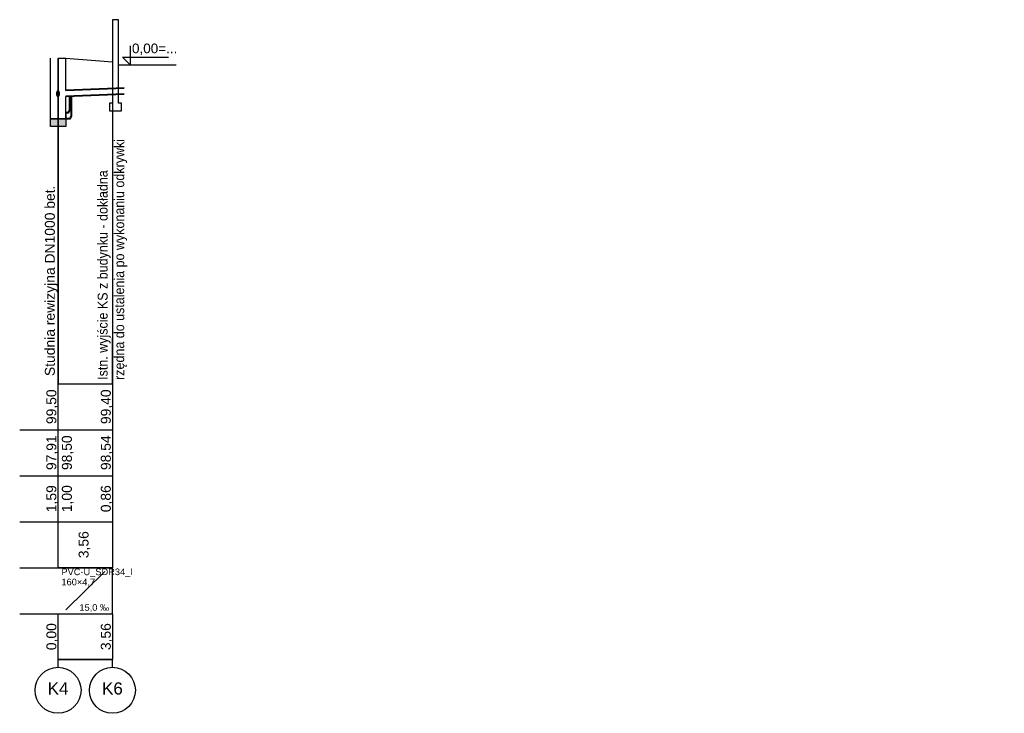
# Model space of a CAD drawing. Header units: inches. Extents: x -0.1 to 61.6, y -41.6 to 57.2.
# Tile 3 of 4: x 35.9 to 61.6, y -8.8 to 9.3. Entities that reach past the tile are written whole.
import ezdxf
from ezdxf.lldxf.tags import DXFTag

# ---------------------------------------------------------------- set-up
doc = ezdxf.new("R2010")
doc.units = ezdxf.units.IN
doc.header["$MEASUREMENT"] = 0
doc.layers.add('IS_KS', color=34, linetype='Continuous', lineweight=40)
for name, color, linetype, true_color in [('IS_Sieci_na_profilu', 7, 'SOLID', 0x000000), ('IS_Tabelka_profilu', 7, 'SOLID', 0x000000), ('IS_Tabelka_profilu_-_opisy', 7, 'SOLID', 0x000000), ('IS_Teren_proj', 7, 'SOLID', 0x000000)]:
    doc.layers.add(name, color=color, linetype=linetype, true_color=true_color)
tags = doc.linetypes.add('DOT', pattern=[5, 0, -5]).pattern_tags.tags
tags[6:7] = [DXFTag(74, 4), DXFTag(75, 0), DXFTag(340, '0'), DXFTag(46, 0.0), DXFTag(50, 0.0), DXFTag(44, 0.0), DXFTag(45, 0.0)]
tags[4:5] = [DXFTag(74, 4), DXFTag(75, 0), DXFTag(340, '0'), DXFTag(46, 0.0), DXFTag(50, 0.0), DXFTag(44, 0.0), DXFTag(45, 0.0)]
tags = doc.linetypes.add('SOLID', pattern=[10, 10, 0]).pattern_tags.tags
tags[6:7] = [DXFTag(74, 4), DXFTag(75, 0), DXFTag(340, '0'), DXFTag(46, 0.0), DXFTag(50, 0.0), DXFTag(44, 0.0), DXFTag(45, 0.0)]
tags[4:5] = [DXFTag(74, 4), DXFTag(75, 0), DXFTag(340, '0'), DXFTag(46, 0.0), DXFTag(50, 0.0), DXFTag(44, 0.0), DXFTag(45, 0.0)]
pattern_1 = [(37.5, (0, 0), (-0.0006299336, 0.0192682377), [0, -0.0152, 0, -0.017, 0, -0.01625]), (7.5, (0, 0), (0.017697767, 0.028221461), [0, -0.0082, 0, -0.0137, 0, -0.00525]), (-32.5, (-0.0123, 0), (0.0311414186, 5.65905e-05), [0, -0.005, 0, -0.018, 0, -0.0235]), (-42.5, (-0.0123, 0), (0.030061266, 0.008776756), [0, -0.0025, 0, -0.0118, 0, -0.0135])]

msp = doc.modelspace()

# ---------------------------------------------------------------- hatches: boundary and pattern name
at = {"layer": 'IS_Sieci_na_profilu', "ltscale": 0.01}
h = msp.add_hatch(dxfattribs=at)
h.set_pattern_fill('AR-SAND', color=256, scale=0.01, style=0)
h.set_pattern_definition(pattern_1)
h.paths.add_polyline_path([(46.58, 6.945), (46.78, 6.945), (46.98, 6.945), (46.78, 6.945)])
msp.add_hatch(color=256, dxfattribs=at).paths.add_polyline_path([(36.689, 6.709), (36.889, 6.709), (37.089, 6.709), (37.089, 6.509), (36.889, 6.509), (36.689, 6.509)])
h = msp.add_hatch(dxfattribs=at)
h.set_pattern_fill('AR-SAND', color=256, scale=0.01, style=0)
h.set_pattern_definition(pattern_1)
h.paths.add_polyline_path([(53.88, 6.753), (54.08, 6.753), (54.28, 6.753), (54.08, 6.753)])
h = msp.add_hatch(dxfattribs=at)
h.set_pattern_fill('AR-SAND', color=256, scale=0.01, style=0)
h.set_pattern_definition(pattern_1)
h.paths.add_polyline_path([(61.18, 6.753), (61.38, 6.753), (61.58, 6.753), (61.38, 6.753)])

# ---------------------------------------------------------------- linework, layer by layer
at = {"layer": 'IS_KS'}
for p, q in [((38.611, 7.513), (37.089, 7.456)), ((38.611, 7.353), (37.089, 7.295))]:
    msp.add_line(p, q, dxfattribs=at)
for points in [[(37.233, 7.301), (37.233, 6.789), (37.201, 6.709), (37.089, 6.709)], [(37.189, 7.299), (37.189, 6.949), (37.157, 6.869), (37.089, 6.869)]]:
    msp.add_lwpolyline(points, dxfattribs=at)
at = {"layer": 'IS_Sieci_na_profilu', "ltscale": 0.01}
for points in [[(38.309, 9.3), (38.309, 7.12), (38.229, 7.12), (38.229, 6.92), (38.549, 6.92), (38.549, 7.12), (38.469, 7.12), (38.469, 9.3), (38.309, 9.3)], [(38.769, 8.62), (38.769, 8.12), (38.569, 8.32), (39.769, 8.32)], [(36.689, 6.709), (36.689, 8.3)], [(37.089, 7.456), (37.089, 8.3)], [(38.469, 8.12), (39.969, 8.12)], [(37.089, 6.709), (37.089, 7.295)], [(36.689, 6.709), (36.889, 6.709), (36.889, 6.709), (37.089, 6.709), (37.089, 6.709), (36.889, 6.709), (36.889, 6.709), (36.689, 6.709)], [(36.689, 6.709), (36.889, 6.709), (36.889, 6.709), (37.089, 6.709), (37.089, 6.509), (36.889, 6.509), (36.889, 6.509), (36.689, 6.509), (36.689, 6.709)]]:
    msp.add_lwpolyline(points, dxfattribs=at)
msp.add_ellipse((36.889, 7.368), major_axis=(0, 0.08), ratio=0.4, dxfattribs=at)
at = {"layer": 'IS_Sieci_na_profilu', "linetype": 'DOT', "ltscale": 0.01}
msp.add_ellipse((37.089, 6.789), major_axis=(0, 0.08), ratio=0.000209, dxfattribs=at)
at = {"layer": 'IS_Tabelka_profilu', "ltscale": 0.01}
for points in [[(36.889, 8.3), (36.889, -0.2)], [(36.889, -0.2), (36.889, 8.3)], [(38.309, 8.3), (38.309, -0.2)], [(36.889, -0.2), (36.889, 1)], [(38.309, -0.2), (38.309, 1)], [(38.309, -5), (36.889, -5), (36.889, -0.2), (38.309, -0.2), (38.309, -5)], [(35.889, -1.4), (36.889, -1.4)], [(36.889, -1.4), (38.309, -1.4)], [(35.889, -2.6), (36.889, -2.6)], [(36.889, -2.6), (38.309, -2.6)], [(35.889, -3.8), (36.889, -3.8)], [(36.889, -3.8), (38.309, -3.8)], [(35.889, -5), (36.889, -5)], [(36.889, -5), (38.309, -5)], [(38.309, -6.2), (38.309, -5)], [(35.889, -6.2), (36.889, -6.2)], [(38.309, -7.4), (36.889, -7.4), (36.889, -6.2), (38.309, -6.2), (38.309, -7.4)], [(36.889, -6.2), (38.309, -6.2)], [(36.889, -7.4), (38.309, -7.4)]]:
    msp.add_lwpolyline(points, dxfattribs=at)
at = {"layer": 'IS_Tabelka_profilu_-_opisy', "ltscale": 0.01}
for points in [[(37.089, -6.1), (38.114, -5.1)], [(36.889, -7.6), (36.889, -7.4)], [(38.309, -7.6), (38.309, -7.4)]]:
    msp.add_lwpolyline(points, dxfattribs=at)
for centre in [(36.889, -8.2), (38.309, -8.2)]:
    msp.add_ellipse(centre, major_axis=(0.6, 0), ratio=1, dxfattribs=at)
at = {"layer": 'IS_Teren_proj', "ltscale": 0.01}
for points in [[(36.889, 8.3), (37.089, 8.3)], [(37.089, 8.3), (38.309, 8.2)]]:
    msp.add_lwpolyline(points, dxfattribs=at)

# ---------------------------------------------------------------- texts
at = {"layer": 'IS_Sieci_na_profilu', "ltscale": 0.01, "insert": (38.819, 8.378), "char_height": 0.252, "attachment_point": 7}
msp.add_mtext('\\fArial|b0|i0;0,00=...', dxfattribs=at)
at = {"layer": 'IS_Tabelka_profilu_-_opisy', "ltscale": 0.01, "insert": (38.694, -0.099), "char_height": 0.2592, "width": 6.46383, "attachment_point": 7, "rotation": 90}
msp.add_mtext('\\fArial|b0|i0;\\W0.9;Istn. wyj\\fArial|b0|i0|c238;ście KS z budynku - dokładna rzędna do ustalenia po wykonaniu odkrywki', dxfattribs=at)
at = {"layer": 'IS_Tabelka_profilu_-_opisy', "ltscale": 0.01, "char_height": 0.2592, "rotation": 90}
for s, insert, attachment_point in [('\\fArial|b0|i0;Studnia rewizyjna DN1000 bet.', (36.884, 0), 7), ('\\fArial|b0|i0;99,50', (36.894, -0.8), 8), ('\\fArial|b0|i0;99,40', (38.314, -0.8), 8), ('\\fArial|b0|i0;3,56', (37.734, -4.4), 8), ('\\fArial|b0|i0;0,00', (36.894, -6.8), 8), ('\\fArial|b0|i0;3,56', (38.314, -6.8), 8)]:
    msp.add_mtext(s, dxfattribs=dict(at, insert=insert, attachment_point=attachment_point))
at = {"layer": 'IS_Tabelka_profilu_-_opisy', "color": 5, "ltscale": 0.01, "char_height": 0.2592, "attachment_point": 8, "rotation": 90}
for s, insert in [('\\fArial|b0|i0;97,91', (36.894, -2)), ('\\fArial|b0|i0;98,50', (37.298, -2)), ('\\fArial|b0|i0;98,54', (38.314, -2)), ('\\fArial|b0|i0;1,59', (36.894, -3.2)), ('\\fArial|b0|i0;1,00', (37.298, -3.2)), ('\\fArial|b0|i0;0,86', (38.314, -3.2))]:
    msp.add_mtext(s, dxfattribs=dict(at, insert=insert))
at = {"layer": 'IS_Tabelka_profilu_-_opisy', "ltscale": 0.01}
for s, insert, char_height, attachment_point in [('\\fArial|b0|i0;PVC-U_SDR34_l', (36.978, -5.022), 0.1728, 1), ('\\fArial|b0|i0;160×4,7', (36.978, -5.288), 0.1728, 1), ('\\fArial|b0|i0;K4', (36.889, -7.993), 0.3168, 2), ('\\fArial|b0|i0;K6', (38.309, -7.993), 0.3168, 2)]:
    msp.add_mtext(s, dxfattribs=dict(at, insert=insert, char_height=char_height, attachment_point=attachment_point))
at = {"layer": 'IS_Tabelka_profilu_-_opisy', "color": 5, "ltscale": 0.01, "insert": (38.225, -6.157), "char_height": 0.1728, "attachment_point": 9}
msp.add_mtext('\\fArial|b0|i0;15,0 ‰', dxfattribs=at)

doc.saveas('drawing.dxf')
